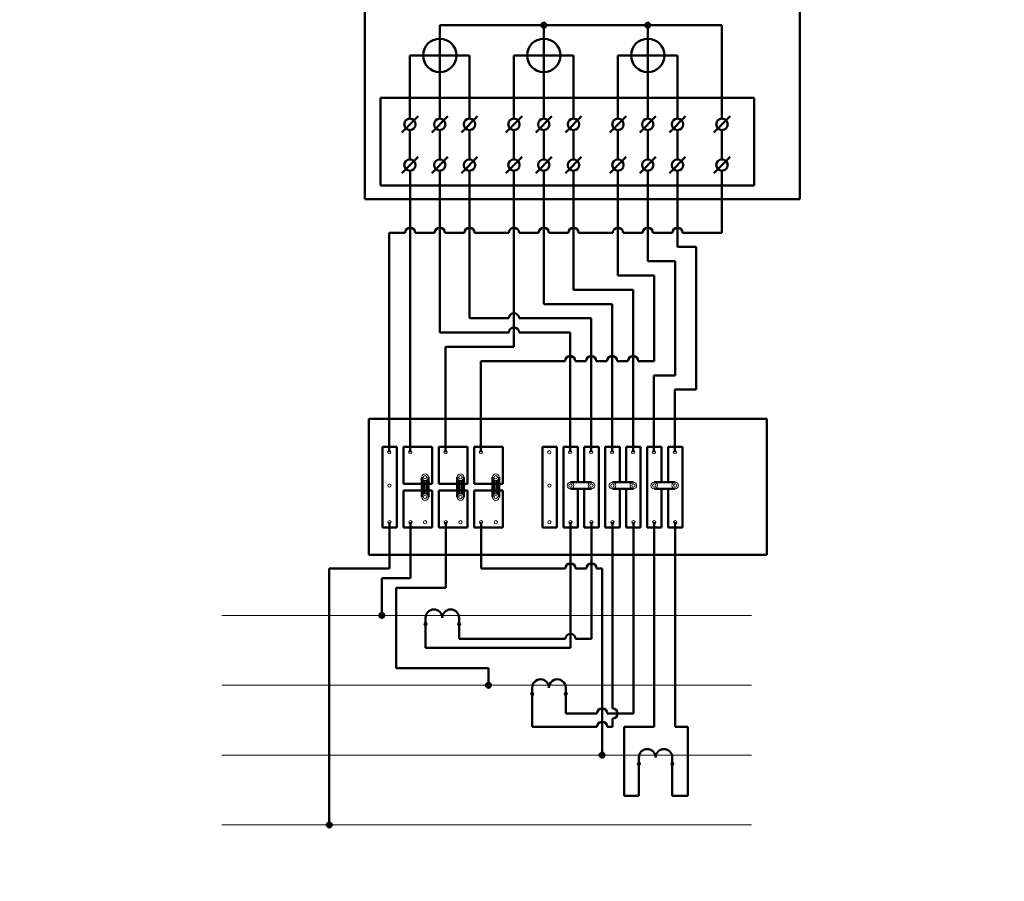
# Model space of a CAD drawing. Header units: millimetres. Extents: x 0 to 420, y 0 to 297.
# Tile 1 of 4: x 0 to 226, y 0 to 197. Entities that reach past the tile are written whole.
import ezdxf

# ---------------------------------------------------------------- set-up
doc = ezdxf.new("R2010")
doc.units = ezdxf.units.MM
for name, pattern in [('K5LT32781', [0]), ('K5LT_BASIC', [0]), ('K5LT_THIN', [0])]:
    doc.linetypes.add(name, pattern=pattern)
doc.layers.add('Системный слой', color=7, linetype='Continuous')

# ---------------------------------------------------------------- blocks, each defined once
blk = doc.blocks.new('U1')
at = {"layer": 'Системный слой', "color": 7, "linetype": 'K5LT_BASIC', "lineweight": 50}
for p, q in [((82.61, 179.43), (168.25, 179.43)), ((82.61, 159.3), (82.61, 179.43)), ((168.25, 179.43), (168.25, 159.3)), ((168.25, 159.3), (82.61, 159.3))]:
    blk.add_line(p, q, dxfattribs=at)
blk = doc.blocks.new('U6')
at = {"layer": 'Системный слой'}
blk.add_hatch(color=7, dxfattribs=at).paths.add_polyline_path([(83.51, 60.89), (83.29, 61.33), (82.82, 61.43), (82.44, 61.12), (82.45, 60.63), (82.83, 60.34), (83.31, 60.46)])
at = {"layer": 'Системный слой', "color": 7, "linetype": 'K5LT_BASIC', "lineweight": 50}
blk.add_circle((82.95, 60.89), 0.561, dxfattribs=at)
blk = doc.blocks.new('U7')
at = {"layer": 'Системный слой'}
blk.add_hatch(color=7, dxfattribs=at).paths.add_polyline_path([(107.93, 44.89), (107.72, 45.33), (107.24, 45.44), (106.87, 45.13), (106.87, 44.64), (107.26, 44.34), (107.73, 44.46)])
at = {"layer": 'Системный слой', "color": 7, "linetype": 'K5LT_BASIC', "lineweight": 50}
blk.add_circle((107.37, 44.89), 0.561, dxfattribs=at)
blk = doc.blocks.new('U8')
at = {"layer": 'Системный слой'}
blk.add_hatch(color=7, dxfattribs=at).paths.add_polyline_path([(133.96, 28.9), (133.75, 29.34), (133.27, 29.45), (132.89, 29.14), (132.9, 28.65), (133.29, 28.35), (133.76, 28.47)])
at = {"layer": 'Системный слой', "color": 7, "linetype": 'K5LT_BASIC', "lineweight": 50}
blk.add_circle((133.4, 28.9), 0.561, dxfattribs=at)
blk = doc.blocks.new('U9')
at = {"layer": 'Системный слой'}
blk.add_hatch(color=7, dxfattribs=at).paths.add_polyline_path([(71.48, 12.91), (71.27, 13.35), (70.79, 13.45), (70.41, 13.14), (70.42, 12.66), (70.81, 12.36), (71.28, 12.48)])
at = {"layer": 'Системный слой', "color": 7, "linetype": 'K5LT_BASIC', "lineweight": 50}
blk.add_circle((70.92, 12.91), 0.561, dxfattribs=at)
blk = doc.blocks.new('U10')
at = {"layer": 'Системный слой'}
blk.add_hatch(color=7, dxfattribs=at).paths.add_polyline_path([(120.6, 196.03), (120.39, 196.47), (119.91, 196.58), (119.53, 196.27), (119.54, 195.78), (119.93, 195.48), (120.4, 195.6)])
at = {"layer": 'Системный слой', "color": 7, "linetype": 'K5LT_BASIC', "lineweight": 50}
blk.add_circle((120.04, 196.03), 0.561, dxfattribs=at)
blk = doc.blocks.new('U11')
at = {"layer": 'Системный слой'}
blk.add_hatch(color=7, dxfattribs=at).paths.add_polyline_path([(144.42, 196.03), (144.21, 196.47), (143.73, 196.58), (143.35, 196.27), (143.36, 195.78), (143.75, 195.48), (144.22, 195.6)])
at = {"layer": 'Системный слой', "color": 7, "linetype": 'K5LT_BASIC', "lineweight": 50}
blk.add_circle((143.86, 196.03), 0.561, dxfattribs=at)

msp = doc.modelspace()

# ---------------------------------------------------------------- linework, layer by layer
at = {"layer": 'Системный слой', "color": 7, "linetype": 'K5LT_BASIC', "lineweight": 50}
for p, q in [((79.0395, 156.168), (79.0395, 204.0425)), ((178.6985, 156.168), (178.6985, 204.0425)), ((160.8686, 196.0303), (96.2149, 196.0303)), ((96.2149, 189.1215), (96.2149, 196.0303)), ((120.0376, 189.1215), (120.0376, 196.0303)), ((143.8602, 189.1215), (143.8602, 196.0303)), ((160.8686, 174.6334), (160.8686, 196.0303)), ((89.4006, 174.6334), (89.4006, 189.1215)), ((103.0291, 189.1215), (89.4006, 189.1215)), ((96.2149, 174.6334), (96.2149, 189.1215)), ((103.0291, 174.6334), (103.0291, 189.1215)), ((113.2233, 174.6334), (113.2233, 189.1215)), ((113.2233, 189.1215), (126.8518, 189.1215)), ((120.0376, 174.6334), (120.0376, 189.1215)), ((126.8518, 174.6334), (126.8518, 189.1215)), ((137.046, 174.6334), (137.046, 189.1215)), ((150.6745, 189.1215), (137.046, 189.1215)), ((143.8602, 174.6334), (143.8602, 189.1215)), ((150.6745, 174.6334), (150.6745, 189.1215)), ((87.5621, 171.4949), (91.2391, 175.1718)), ((94.3764, 171.4949), (98.0534, 175.1718)), ((101.1907, 171.4949), (104.8676, 175.1718)), ((111.3848, 171.4949), (115.0618, 175.1718)), ((118.1991, 171.4949), (121.876, 175.1718)), ((125.0133, 171.4949), (128.6903, 175.1718)), ((135.2075, 171.4949), (138.8844, 175.1718)), ((142.0217, 171.4949), (145.6987, 175.1718)), ((148.836, 171.4949), (152.513, 175.1718)), ((159.0302, 171.4949), (162.7071, 175.1718)), ((89.4006, 172.0334), (89.4006, 165.3173)), ((96.2149, 172.0334), (96.2149, 165.3173)), ((103.0291, 172.0334), (103.0291, 165.3173)), ((113.2233, 172.0334), (113.2233, 165.3173)), ((120.0376, 172.0334), (120.0376, 165.3173)), ((126.8518, 172.0334), (126.8518, 165.3173)), ((137.046, 172.0334), (137.046, 165.3173)), ((143.8602, 172.0334), (143.8602, 165.3173)), ((150.6745, 172.0334), (150.6745, 165.3173)), ((160.8686, 172.0334), (160.8686, 165.3173)), ((87.5621, 162.1788), (91.2391, 165.8558)), ((94.3764, 162.1788), (98.0534, 165.8558)), ((101.1907, 162.1788), (104.8676, 165.8558)), ((111.3848, 162.1788), (115.0618, 165.8558)), ((118.1991, 162.1788), (121.876, 165.8558)), ((125.0133, 162.1788), (128.6903, 165.8558)), ((135.2075, 162.1788), (138.8844, 165.8558)), ((142.0217, 162.1788), (145.6987, 165.8558)), ((148.836, 162.1788), (152.513, 165.8558)), ((159.0302, 162.1788), (162.7071, 165.8558)), ((89.4466, 98.235), (89.4466, 162.7173)), ((96.2149, 125.6539), (96.2149, 162.7173)), ((103.0291, 128.9194), (103.0291, 162.7173)), ((113.2233, 122.3884), (113.2233, 162.7173)), ((120.0376, 132.185), (120.0376, 162.7173)), ((126.8518, 135.4505), (126.8518, 162.7173)), ((137.046, 138.716), (137.046, 162.7173)), ((143.8602, 162.7173), (143.8602, 141.9815)), ((150.6745, 162.7173), (150.6745, 145.2471)), ((160.8686, 148.5126), (160.8686, 162.7173)), ((178.6985, 156.168), (79.0395, 156.168)), ((84.6413, 98.235), (84.6413, 148.5126)), ((84.6413, 148.5126), (88.2766, 148.5126)), ((90.6166, 148.5126), (95.0449, 148.5126)), ((97.3849, 148.5126), (101.8591, 148.5126)), ((104.1991, 148.5126), (112.0533, 148.5126)), ((114.3933, 148.5126), (118.8676, 148.5126)), ((121.2076, 148.5126), (125.6818, 148.5126)), ((128.0218, 148.5126), (135.876, 148.5126)), ((138.216, 148.5126), (142.6902, 148.5126)), ((145.0302, 148.5126), (149.5045, 148.5126)), ((151.8445, 148.5126), (160.8686, 148.5126)), ((154.9193, 145.2471), (150.6745, 145.2471)), ((154.9193, 112.5918), (154.9193, 145.2471)), ((150.1141, 141.9815), (143.8602, 141.9815)), ((150.1141, 115.8573), (150.1141, 141.9815)), ((145.3089, 138.716), (137.046, 138.716)), ((145.3089, 119.1229), (145.3089, 138.716)), ((140.5037, 135.4505), (126.8518, 135.4505)), ((140.5037, 98.235), (140.5037, 135.4505)), ((135.6985, 132.185), (120.0376, 132.185)), ((135.6985, 98.235), (135.6985, 132.185)), ((112.0533, 128.9194), (103.0291, 128.9194)), ((130.8933, 128.9194), (114.3933, 128.9194)), ((130.8933, 98.235), (130.8933, 128.9194)), ((112.0533, 125.6539), (96.2149, 125.6539)), ((126.0881, 125.6539), (114.3933, 125.6539)), ((126.0881, 98.235), (126.0881, 125.6539)), ((97.5428, 98.235), (97.5428, 122.3884)), ((97.5428, 122.3884), (113.2233, 122.3884)), ((105.6391, 98.235), (105.6391, 119.1229)), ((105.6391, 119.1229), (124.9181, 119.1229)), ((127.2581, 119.1229), (129.7233, 119.1229)), ((132.0633, 119.1229), (134.5285, 119.1229)), ((136.8685, 119.1229), (139.3337, 119.1229)), ((141.6737, 119.1229), (145.3089, 119.1229)), ((145.2929, 98.235), (145.2929, 115.8573)), ((145.2929, 115.8573), (150.1141, 115.8573)), ((150.0981, 112.5918), (154.9193, 112.5918)), ((150.0981, 98.235), (150.0981, 112.5918)), ((79.9778, 105.9155), (154.9135, 105.9155)), ((79.9778, 74.7866), (79.9778, 105.9155)), ((154.9135, 105.9155), (171.1138, 105.9155)), ((171.1138, 74.7866), (171.1138, 105.9155)), ((86.3749, 99.4652), (83.0839, 99.4652)), ((83.0839, 99.4652), (83.0839, 81.0363)), ((86.3749, 81.0363), (86.3749, 99.4652)), ((91.1801, 99.4652), (87.8891, 99.4652)), ((87.8891, 99.4652), (87.8891, 91.0078)), ((91.1801, 99.4652), (94.4712, 99.4652)), ((94.4712, 99.4652), (94.4712, 91.0078)), ((99.2764, 99.4652), (95.9853, 99.4652)), ((95.9853, 99.4652), (95.9853, 91.0078)), ((99.2764, 99.4652), (102.5675, 99.4652)), ((102.5675, 99.4652), (102.5675, 91.0078)), ((104.0816, 99.4652), (104.0816, 91.0078)), ((107.3727, 99.4652), (104.0816, 99.4652)), ((107.3727, 99.4652), (110.6638, 99.4652)), ((110.6638, 99.4652), (110.6638, 91.0078)), ((123.0165, 99.4652), (119.7254, 99.4652)), ((119.7254, 99.4652), (119.7254, 81.0363)), ((123.0165, 81.0363), (123.0165, 99.4652)), ((127.8217, 99.4652), (124.5306, 99.4652)), ((124.5306, 99.4652), (124.5306, 81.0363)), ((127.8217, 91.3863), (127.8217, 99.4652)), ((132.6269, 99.4652), (129.3358, 99.4652)), ((129.3358, 99.4652), (129.3358, 91.3863)), ((132.6269, 81.0363), (132.6269, 99.4652)), ((137.4321, 99.4652), (134.141, 99.4652)), ((134.141, 99.4652), (134.141, 81.0363)), ((137.4321, 91.3863), (137.4321, 99.4652)), ((142.2373, 99.4652), (138.9462, 99.4652)), ((138.9462, 99.4652), (138.9462, 91.3863)), ((142.2373, 81.0363), (142.2373, 99.4652)), ((147.0265, 99.4652), (143.7355, 99.4652)), ((143.7355, 99.4652), (143.7355, 81.0363)), ((147.0265, 91.3863), (147.0265, 99.4652)), ((151.8317, 99.4652), (148.5407, 99.4652)), ((148.5407, 99.4652), (148.5407, 91.3863)), ((151.8317, 81.0363), (151.8317, 99.4652)), ((92.0953, 92.522), (92.0953, 87.9795)), ((93.6095, 92.522), (93.6095, 87.9795)), ((100.1916, 92.522), (100.1916, 87.9795)), ((101.7057, 92.522), (101.7057, 87.9795)), ((108.2879, 92.522), (108.2879, 87.9795)), ((109.802, 92.522), (109.802, 87.9795)), ((87.8891, 91.0078), (92.0953, 91.0078)), ((92.5496, 91.8281), (92.5496, 88.6734)), ((92.5496, 91.0078), (93.1552, 91.0078)), ((93.1552, 91.8281), (93.1552, 88.6734)), ((93.6095, 91.0078), (94.4712, 91.0078)), ((95.9853, 91.0078), (100.1916, 91.0078)), ((100.6458, 91.8281), (100.6458, 88.6734)), ((100.6458, 91.0078), (101.2515, 91.0078)), ((101.2515, 91.8281), (101.2515, 88.6734)), ((101.7057, 91.0078), (102.5675, 91.0078)), ((104.0816, 91.0078), (108.2879, 91.0078)), ((108.7421, 91.8281), (108.7421, 88.6734)), ((108.7421, 91.0078), (109.3478, 91.0078)), ((109.3478, 91.8281), (109.3478, 88.6734)), ((109.802, 91.0078), (110.6638, 91.0078)), ((126.1494, 91.3863), (130.9546, 91.3863)), ((135.7598, 91.3863), (140.5651, 91.3863)), ((145.3543, 91.3863), (150.1595, 91.3863)), ((87.8891, 89.4937), (87.8891, 81.0363)), ((87.8891, 89.4937), (92.0953, 89.4937)), ((92.5496, 89.4937), (93.1552, 89.4937)), ((93.6095, 89.4937), (94.4712, 89.4937)), ((94.4712, 89.4937), (94.4712, 81.0363)), ((95.9853, 89.4937), (95.9853, 81.0363)), ((95.9853, 89.4937), (100.1916, 89.4937)), ((100.6458, 89.4937), (101.2515, 89.4937)), ((101.7057, 89.4937), (102.5675, 89.4937)), ((102.5675, 89.4937), (102.5675, 81.0363)), ((104.0816, 89.4937), (104.0816, 81.0363)), ((104.0816, 89.4937), (108.2879, 89.4937)), ((108.7421, 89.4937), (109.3478, 89.4937)), ((109.802, 89.4937), (110.6638, 89.4937)), ((110.6638, 89.4937), (110.6638, 81.0363)), ((126.1494, 89.8722), (130.9546, 89.8722)), ((127.8217, 81.0363), (127.8217, 89.8722)), ((129.3358, 89.8722), (129.3358, 81.0363)), ((135.7598, 89.8722), (140.5651, 89.8722)), ((137.4321, 81.0363), (137.4321, 89.8722)), ((138.9462, 89.8722), (138.9462, 81.0363)), ((145.3543, 89.8722), (150.1595, 89.8722)), ((147.0265, 81.0363), (147.0265, 89.8722)), ((148.5407, 89.8722), (148.5407, 81.0363)), ((84.7294, 71.6372), (84.7294, 82.2149)), ((89.5346, 69.4049), (89.5346, 82.2149)), ((97.6054, 82.2149), (97.6054, 67.1726)), ((105.7272, 71.6372), (105.7272, 82.2149)), ((126.1761, 53.4954), (126.1761, 82.2149)), ((130.9813, 55.4872), (130.9813, 82.2149)), ((135.7866, 39.5894), (135.7866, 82.2149)), ((140.5918, 38.4194), (140.5918, 82.2149)), ((145.3555, 82.2149), (145.3555, 35.3529)), ((150.1607, 82.2149), (150.1607, 35.3529)), ((83.0839, 81.0363), (86.3749, 81.0363)), ((87.8891, 81.0363), (91.1801, 81.0363)), ((94.4712, 81.0363), (91.1801, 81.0363)), ((95.9853, 81.0363), (99.2764, 81.0363)), ((102.5675, 81.0363), (99.2764, 81.0363)), ((104.0816, 81.0363), (107.3727, 81.0363)), ((110.6638, 81.0363), (107.3727, 81.0363)), ((119.7254, 81.0363), (123.0165, 81.0363)), ((124.5306, 81.0363), (127.8217, 81.0363)), ((129.3358, 81.0363), (132.6269, 81.0363)), ((134.141, 81.0363), (137.4321, 81.0363)), ((138.9462, 81.0363), (142.2373, 81.0363)), ((143.7355, 81.0363), (147.0265, 81.0363)), ((148.5407, 81.0363), (151.8317, 81.0363)), ((154.9135, 74.7866), (79.9778, 74.7866)), ((154.9135, 74.7866), (171.1138, 74.7866)), ((70.9228, 12.9072), (70.9228, 71.6372)), ((70.9228, 71.6372), (84.7294, 71.6372)), ((125.0061, 71.6372), (105.7272, 71.6372)), ((129.8113, 71.6372), (127.3461, 71.6372)), ((133.4013, 71.6372), (132.1513, 71.6372)), ((133.4013, 28.9002), (133.4013, 71.6372)), ((82.9461, 60.8862), (82.9461, 69.4049)), ((82.9461, 69.4049), (89.5346, 69.4049)), ((86.2403, 67.1726), (97.6054, 67.1726)), ((86.2403, 48.8119), (86.2403, 67.1726)), ((92.9752, 57.4789), (92.9752, 60.3315)), ((100.6377, 57.4789), (100.6377, 60.3315)), ((92.9752, 57.4789), (92.9752, 53.4954)), ((100.6377, 57.4789), (100.6377, 55.4872)), ((100.6377, 55.4872), (125.0061, 55.4872)), ((127.3461, 55.4872), (130.9813, 55.4872)), ((92.9752, 53.4954), (126.1761, 53.4954)), ((107.3735, 48.8119), (86.2403, 48.8119)), ((107.3735, 44.8932), (107.3735, 48.8119)), ((117.4026, 41.4859), (117.4026, 44.3385)), ((125.0651, 41.4859), (125.0651, 44.3385)), ((117.4026, 41.4859), (117.4026, 35.3529)), ((125.0651, 41.4859), (125.0651, 38.4194)), ((125.0651, 38.4194), (132.2313, 38.4194)), ((134.5713, 38.4194), (140.5918, 38.4194)), ((135.7866, 35.3529), (135.7866, 37.2494)), ((117.4026, 35.3529), (132.2313, 35.3529)), ((134.5713, 35.3529), (135.7866, 35.3529)), ((138.4334, 19.5337), (138.4334, 35.3529)), ((145.3555, 35.3529), (138.4334, 35.3529)), ((153.0319, 35.3529), (150.1607, 35.3529)), ((153.0319, 19.5337), (153.0319, 35.3529)), ((141.8301, 25.4929), (141.8301, 28.3455)), ((149.4926, 25.4929), (149.4926, 28.3455)), ((141.8301, 25.4929), (141.8301, 19.5337)), ((149.4926, 25.4929), (149.4926, 19.5337)), ((141.8301, 19.5337), (138.4334, 19.5337)), ((149.4926, 19.5337), (153.0319, 19.5337))]:
    msp.add_line(p, q, dxfattribs=at)
at = {"layer": 'Системный слой', "color": 7, "linetype": 'K5LT_THIN', "lineweight": 18}
for p, q in [((46.2659, 60.8862), (167.6496, 60.8862)), ((46.2659, 44.8932), (167.6496, 44.8932)), ((46.2659, 28.9002), (167.6496, 28.9002)), ((46.2659, 12.9072), (167.6496, 12.9072))]:
    msp.add_line(p, q, dxfattribs=at)
at = {"layer": 'Системный слой', "color": 7, "linetype": 'K5LT_BASIC', "lineweight": 50}
for centre, radius in [((96.2149, 189.1215), 3.82), ((120.0376, 189.1215), 3.82), ((143.8602, 189.1215), 3.82), ((89.4006, 173.3334), 1.3), ((96.2149, 173.3334), 1.3), ((103.0291, 173.3334), 1.3), ((113.2233, 173.3334), 1.3), ((120.0376, 173.3334), 1.3), ((126.8518, 173.3334), 1.3), ((137.046, 173.3334), 1.3), ((143.8602, 173.3334), 1.3), ((150.6745, 173.3334), 1.3), ((160.8686, 173.3334), 1.3), ((89.4006, 164.0173), 1.3), ((96.2149, 164.0173), 1.3), ((103.0291, 164.0173), 1.3), ((113.2233, 164.0173), 1.3), ((120.0376, 164.0173), 1.3), ((126.8518, 164.0173), 1.3), ((137.046, 164.0173), 1.3), ((143.8602, 164.0173), 1.3), ((150.6745, 164.0173), 1.3), ((160.8686, 164.0173), 1.3)]:
    msp.add_circle(centre, radius, dxfattribs=at)
at = {"layer": 'Системный слой', "color": 7, "linetype": 'K5LT32781', "lineweight": 13}
for centre in [(92.8524, 92.522), (100.9487, 92.522), (109.0449, 92.522), (126.1494, 90.6293), (130.9546, 90.6293), (135.7598, 90.6293), (140.5651, 90.6293), (145.3543, 90.6293), (150.1595, 90.6293), (92.8524, 87.9795), (100.9487, 87.9795), (109.0449, 87.9795)]:
    msp.add_circle(centre, 0.7571, dxfattribs=at)
at = {"layer": 'Системный слой', "color": 7, "linetype": 'K5LT_BASIC', "lineweight": 50}
for centre, radius, start, end in [((89.4466, 148.5126), 1.17, 0, 180), ((96.2149, 148.5126), 1.17, 0, 180), ((103.0291, 148.5126), 1.17, 0, 180), ((113.2233, 148.5126), 1.17, 0, 180), ((120.0376, 148.5126), 1.17, 0, 180), ((126.8518, 148.5126), 1.17, 0, 180), ((137.046, 148.5126), 1.17, 0, 180), ((143.8602, 148.5126), 1.17, 0, 180), ((150.6745, 148.5126), 1.17, 0, 180), ((113.2233, 128.9194), 1.17, 0, 180), ((113.2233, 125.6539), 1.17, 0, 180), ((126.0881, 119.1229), 1.17, 0, 180), ((130.8933, 119.1229), 1.17, 0, 180), ((135.6985, 119.1229), 1.17, 0, 180), ((140.5037, 119.1229), 1.17, 0, 180), ((126.1761, 71.6372), 1.17, 0, 180), ((130.9813, 71.6372), 1.17, 0, 180), ((94.8908, 60.3315), 1.9156, 0, 180), ((98.7221, 60.3315), 1.9156, 0, 180), ((126.1761, 55.4872), 1.17, 0, 180), ((119.3182, 44.3385), 1.9156, 0, 180), ((123.1495, 44.3385), 1.9156, 0, 180), ((133.4013, 38.4194), 1.17, 0, 180), ((135.7866, 38.4194), 1.17, 270, 90), ((133.4013, 35.3529), 1.17, 0, 180), ((143.7457, 28.3455), 1.9156, 0, 180), ((147.5769, 28.3455), 1.9156, 0, 180)]:
    msp.add_arc(centre, radius, start, end, dxfattribs=at)
at = {"layer": 'Системный слой', "color": 7, "linetype": 'K5LT32781', "lineweight": 13}
for centre, start, end in [((84.6413, 98.235), 0, 180), ((84.6413, 98.235), 180, 0), ((89.4466, 98.235), 0, 180), ((89.4466, 98.235), 180, 0), ((97.5428, 98.235), 0, 180), ((97.5428, 98.235), 180, 0), ((105.6391, 98.235), 0, 180), ((105.6391, 98.235), 180, 0), ((121.2829, 98.235), 0, 180), ((121.2829, 98.235), 180, 0), ((126.0881, 98.235), 0, 180), ((126.0881, 98.235), 180, 0), ((130.8933, 98.235), 0, 180), ((130.8933, 98.235), 180, 0), ((135.6985, 98.235), 0, 180), ((135.6985, 98.235), 180, 0), ((140.5037, 98.235), 0, 180), ((140.5037, 98.235), 180, 0), ((145.2929, 98.235), 0, 180), ((145.2929, 98.235), 180, 0), ((150.0981, 98.235), 0, 180), ((150.0981, 98.235), 180, 0), ((92.8524, 92.522), 0, 180), ((92.8524, 92.522), 180, 0), ((100.9487, 92.522), 0, 180), ((100.9487, 92.522), 180, 0), ((109.0449, 92.522), 0, 180), ((109.0449, 92.522), 180, 0), ((84.7027, 90.6293), 0, 180), ((84.7027, 90.6293), 180, 0), ((121.3442, 90.6293), 0, 180), ((121.3442, 90.6293), 180, 0), ((126.1494, 90.6293), 0, 180), ((126.1494, 90.6293), 180, 0), ((130.9546, 90.6293), 0, 180), ((130.9546, 90.6293), 180, 0), ((135.7598, 90.6293), 0, 180), ((135.7598, 90.6293), 180, 0), ((140.5651, 90.6293), 0, 180), ((140.5651, 90.6293), 180, 0), ((145.3543, 90.6293), 0, 180), ((145.3543, 90.6293), 180, 0), ((150.1595, 90.6293), 0, 180), ((150.1595, 90.6293), 180, 0), ((92.8524, 87.9795), 0, 180), ((92.8524, 87.9795), 180, 0), ((100.9487, 87.9795), 0, 180), ((100.9487, 87.9795), 180, 0), ((109.0449, 87.9795), 0, 180), ((109.0449, 87.9795), 180, 0), ((84.7039, 82.2149), 0, 180), ((84.7039, 82.2149), 180, 0), ((89.5091, 82.2149), 0, 180), ((89.5091, 82.2149), 180, 0), ((92.8512, 82.2149), 0, 180), ((92.8512, 82.2149), 180, 0), ((97.6054, 82.2149), 0, 180), ((97.6054, 82.2149), 180, 0), ((100.9474, 82.2149), 0, 180), ((100.9474, 82.2149), 180, 0), ((105.7017, 82.2149), 0, 180), ((105.7017, 82.2149), 180, 0), ((109.0437, 82.2149), 0, 180), ((109.0437, 82.2149), 180, 0), ((121.3454, 82.2149), 0, 180), ((121.3454, 82.2149), 180, 0), ((126.1506, 82.2149), 0, 180), ((126.1506, 82.2149), 180, 0), ((130.9558, 82.2149), 0, 180), ((130.9558, 82.2149), 180, 0), ((135.7611, 82.2149), 0, 180), ((135.7611, 82.2149), 180, 0), ((140.5663, 82.2149), 0, 180), ((140.5663, 82.2149), 180, 0), ((145.3555, 82.2149), 0, 180), ((145.3555, 82.2149), 180, 0), ((150.1607, 82.2149), 0, 180), ((150.1607, 82.2149), 180, 0), ((92.9752, 58.9052), 0, 180), ((92.9752, 58.9052), 180, 0), ((100.6377, 58.9052), 0, 180), ((100.6377, 58.9052), 180, 0), ((117.4026, 42.9122), 0, 180), ((117.4026, 42.9122), 180, 0), ((125.0651, 42.9122), 0, 180), ((125.0651, 42.9122), 180, 0), ((141.8301, 26.9192), 0, 180), ((149.4926, 26.9192), 0, 180), ((141.8301, 26.9192), 180, 0), ((149.4926, 26.9192), 180, 0)]:
    msp.add_arc(centre, 0.3785, start, end, dxfattribs=at)

# ---------------------------------------------------------------- block references
at = {"layer": 'Системный слой'}
for name in ['U10', 'U11', 'U1', 'U6', 'U7', 'U8', 'U9']:
    msp.add_blockref(name, (0, 0), dxfattribs=at)

doc.saveas('drawing.dxf')
